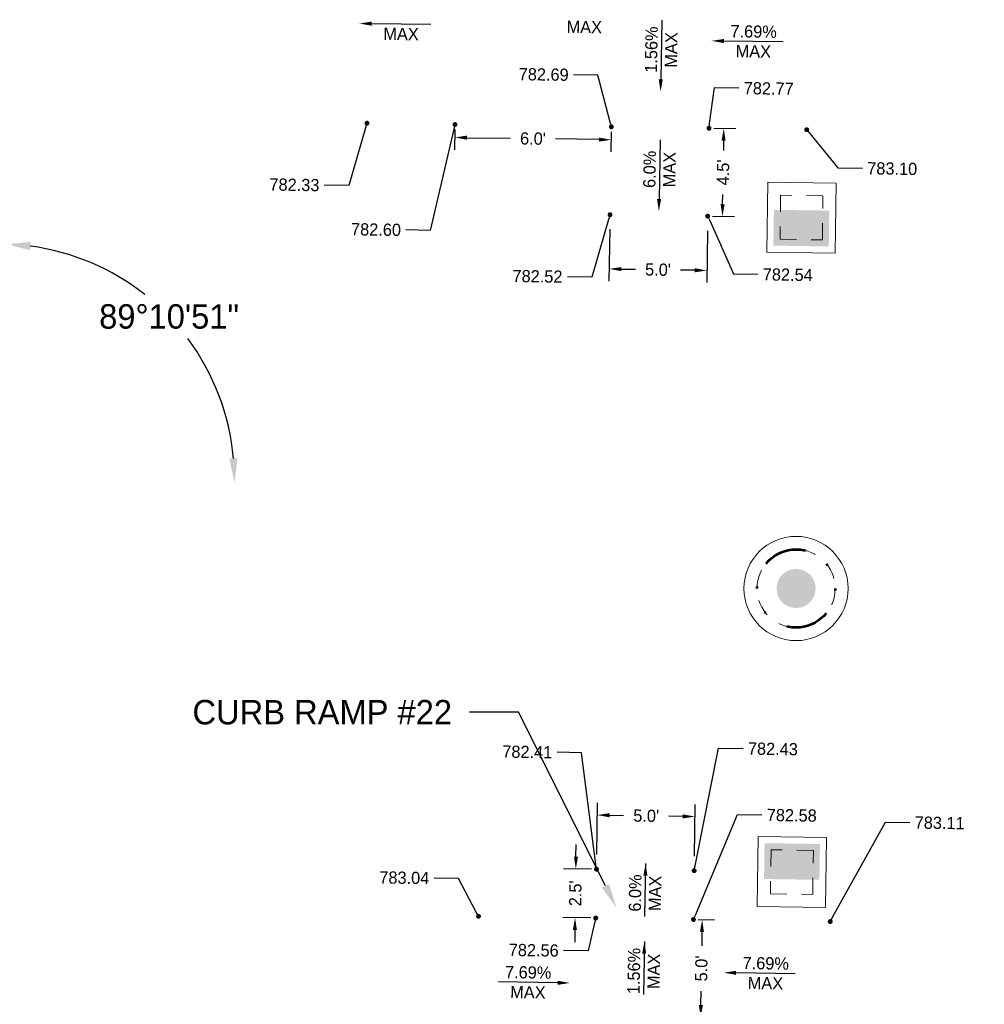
# Model space of a CAD drawing. Header units: feet. Extents: x 1384904 to 1390579, y 443400 to 444295.
# Tile 40 of 57: x 1389000 to 1389049, y 443926 to 443977. Entities that reach past the tile are written whole.
import ezdxf
from ezdxf import colors
from ezdxf.entities.mleader import LeaderData, LeaderLine
from ezdxf.math import Vec2, Vec3

# ---------------------------------------------------------------- set-up
doc = ezdxf.new("R2010")
doc.units = ezdxf.units.FT
doc.header["$MEASUREMENT"] = 0
doc.linetypes.add('DGN Style 6', pattern=[6.093386, 0.003204, -1.281469, 2.242571, -1.281469, 0.003204, -1.281469])
doc.linetypes.add('drainage01', pattern=[1.6, 0.85, -0.75])
for name, color, linetype in [('DR_P_Cells', 1, 'Continuous'), ('DR_P_Storm_Sewer', 1, 'Continuous'), ('DT_P_Text', 3, 'Continuous'), ('PV_P_Text', 7, 'Continuous')]:
    doc.layers.add(name, color=color, linetype=linetype)
doc.styles.get("Standard").update_dxf_attribs({"font": 'font31.shx'})
doc.dimstyles.get("Standard").update_dxf_attribs({"dimtxt": 0.18, "dimasz": 0.18, "dimexe": 0.18, "dimexo": 0.0625, "dimgap": 0.09, "dimtad": 0, "dimtih": 1, "dimtoh": 1, "dimdec": 4, "dimzin": 0, "dimdsep": 46, "dimtxsty": 'Standard', "dimcen": 0.09, "dimadec": 0, "dimazin": 0, "dimtfac": 1, "dimtdec": 4, "dimtofl": 0, "dimtmove": 0, "dimatfit": 3, "dimfxl": 1, "dimtolj": 1, "dimtzin": 0, "dimarcsym": 0})

# ---------------------------------------------------------------- blocks, each defined once
blk = doc.blocks.new('MH1D-P')
at = {"layer": 'DR_P_Storm_Sewer', "linetype": 'Continuous', "lineweight": 0}
h = blk.add_hatch(color=1, dxfattribs=at)
edge = h.paths.add_edge_path()
edge.add_arc((0, 0), 1, 0, 360)
at = {"layer": 'DR_P_Storm_Sewer', "color": 1, "linetype": 'Continuous', "lineweight": 0}
blk.add_circle((0, 0), 2.667, dxfattribs=at)
at = {"layer": 'DR_P_Storm_Sewer', "color": 1, "linetype": 'DGN Style 6', "lineweight": 53}
blk.add_circle((0, 0), 2, dxfattribs=at)
at = {"layer": 'DR_P_Storm_Sewer', "color": 1, "linetype": 'drainage01', "lineweight": 0}
blk.add_circle((0, 0), 2, dxfattribs=at)
blk = doc.blocks.new('CB3A-P')
at = {"layer": 'Defpoints', "color": 20, "linetype": 'drainage01', "lineweight": 0}
blk.add_lwpolyline([(1.083, 1.125), (-1.083, 1.125), (-1.083, -1.125), (1.083, -1.125), (1.083, 1.125)], close=True, dxfattribs=at)
at = {"layer": 'DR_P_Cells', "color": 1, "linetype": 'Continuous', "lineweight": 13, "flags": 128}
blk.add_lwpolyline([(-1.75, 1.792), (1.75, 1.792), (1.75, -1.792), (-1.75, -1.792), (-1.75, 1.792)], close=True, dxfattribs=at)
at = {"layer": 'DR_P_Cells', "color": 1, "linetype": 'Continuous', "lineweight": 0, "extrusion": (0, 0, -1)}
blk.add_solid([(1.417, 0.375), (-1.417, 0.375), (1.417, -1.458), (-1.417, -1.458)], dxfattribs=at)
blk = doc.blocks.new('_Dot')
at = {"color": 0, "linetype": 'ByBlock', "lineweight": -2}
blk.add_line((-0.5, 0), (-1, 0), dxfattribs=at)
at = {"color": 0, "linetype": 'ByBlock', "const_width": 0.5}
blk.add_lwpolyline([(-0.25, 0, 1), (0.25, 0, 1)], format="xyb", close=True, dxfattribs=at)
blk = doc.blocks.new('*D1012')
at = {"layer": 'Defpoints', "color": 0, "transparency": 16777216}
for p in [(1389034.954, 443971.036), (1389035.707, 443971.025), (1389034.887, 443966.537)]:
    blk.add_point(p, dxfattribs=at)
at = {"layer": 'PV_P_Text', "color": 0, "lineweight": -2, "transparency": 16777216}
for p, q in [((1389035.204, 443971.033), (1389036.332, 443971.016)), ((1389035.698, 443970.4), (1389035.691, 443969.903)), ((1389035.65, 443967.151), (1389035.657, 443967.648)), ((1389035.137, 443966.533), (1389036.266, 443966.516))]:
    blk.add_line(p, q, dxfattribs=at)
at = {"layer": 'PV_P_Text', "color": 0, "transparency": 16777216}
for points in [[(1389035.594, 443970.402), (1389035.802, 443970.399), (1389035.707, 443971.025)], [(1389035.546, 443967.152), (1389035.754, 443967.149), (1389035.641, 443966.526)]]:
    blk.add_solid(points, dxfattribs=at)
at = {"layer": 'PV_P_Text', "color": 0, "transparency": 16777216, "insert": (1389035.674, 443968.775), "char_height": 0.625, "attachment_point": 5, "rotation": 89.156}
blk.add_mtext("\\A1;4.5'", dxfattribs=at)
blk = doc.blocks.new('*D1013')
at = {"layer": 'Defpoints', "color": 0, "transparency": 16777216}
for p in [(1389029.881, 443966.117), (1389034.88, 443966.037), (1389034.844, 443963.758)]:
    blk.add_point(p, dxfattribs=at)
at = {"layer": 'PV_P_Text', "color": 0, "lineweight": -2, "transparency": 16777216}
for p, q in [((1389029.877, 443965.867), (1389029.834, 443963.213)), ((1389034.876, 443965.787), (1389034.834, 443963.134)), ((1389030.469, 443963.828), (1389031.189, 443963.817)), ((1389034.219, 443963.768), (1389033.499, 443963.78))]:
    blk.add_line(p, q, dxfattribs=at)
at = {"layer": 'PV_P_Text', "color": 0, "transparency": 16777216}
for points in [[(1389030.471, 443963.932), (1389030.468, 443963.724), (1389029.844, 443963.838)], [(1389034.22, 443963.873), (1389034.217, 443963.664), (1389034.844, 443963.758)]]:
    blk.add_solid(points, dxfattribs=at)
at = {"layer": 'PV_P_Text', "color": 0, "transparency": 16777216, "insert": (1389032.344, 443963.798), "char_height": 0.625, "attachment_point": 5, "rotation": 359.0862}
blk.add_mtext("\\A1;5.0'", dxfattribs=at)
blk = doc.blocks.new('*D1016')
at = {"layer": 'Defpoints', "color": 0, "transparency": 16777216}
for p in [(1389021.955, 443971.228, 1563.752), (1389029.954, 443971.11, 1563.752), (1389029.944, 443970.446)]:
    blk.add_point(p, dxfattribs=at)
at = {"layer": 'PV_P_Text', "color": 0, "lineweight": -2, "transparency": 16777216}
for p, q in [((1389021.951, 443970.978), (1389021.936, 443969.939)), ((1389029.951, 443970.86), (1389029.935, 443969.821)), ((1389022.57, 443970.554), (1389024.785, 443970.522)), ((1389029.32, 443970.455), (1389027.105, 443970.488))]:
    blk.add_line(p, q, dxfattribs=at)
at = {"layer": 'PV_P_Text', "color": 0, "transparency": 16777216}
for points in [[(1389022.572, 443970.659), (1389022.569, 443970.45), (1389021.945, 443970.564)], [(1389029.321, 443970.559), (1389029.318, 443970.351), (1389029.944, 443970.446)]]:
    blk.add_solid(points, dxfattribs=at)
at = {"layer": 'PV_P_Text', "color": 0, "transparency": 16777216, "insert": (1389025.945, 443970.505), "char_height": 0.625, "attachment_point": 5, "rotation": 359.156}
blk.add_mtext("\\A1;6.0'", dxfattribs=at)
blk = doc.blocks.new('*D1018')
at = {"layer": 'Defpoints', "color": 0, "transparency": 16777216}
for p in [(1389028.136, 443933.133), (1389029.194, 443933.117), (1389029.158, 443930.617)]:
    blk.add_point(p, dxfattribs=at)
at = {"layer": 'PV_P_Text', "color": 0, "lineweight": -2, "transparency": 16777216}
for p, q in [((1389028.145, 443933.757), (1389028.154, 443934.382)), ((1389028.944, 443933.121), (1389027.511, 443933.142)), ((1389028.908, 443930.621), (1389027.474, 443930.642)), ((1389028.09, 443930.008), (1389028.081, 443929.383))]:
    blk.add_line(p, q, dxfattribs=at)
at = {"layer": 'PV_P_Text', "color": 0, "transparency": 16777216}
for points in [[(1389028.041, 443933.759), (1389028.249, 443933.756), (1389028.136, 443933.133)], [(1389027.986, 443930.009), (1389028.194, 443930.006), (1389028.099, 443930.633)]]:
    blk.add_solid(points, dxfattribs=at)
at = {"layer": 'PV_P_Text', "color": 0, "transparency": 16777216, "insert": (1389028.117, 443931.883), "char_height": 0.625, "attachment_point": 5, "rotation": 89.156}
blk.add_mtext("\\A1;2.5'", dxfattribs=at)
blk = doc.blocks.new('*D1019')
at = {"layer": 'Defpoints', "color": 0, "transparency": 16777216}
for p in [(1389034.237, 443935.81), (1389029.202, 443933.623), (1389034.201, 443933.543)]:
    blk.add_point(p, dxfattribs=at)
at = {"layer": 'PV_P_Text', "color": 0, "lineweight": -2, "transparency": 16777216}
for p, q in [((1389029.206, 443933.873), (1389029.248, 443936.514)), ((1389034.205, 443933.793), (1389034.247, 443936.435)), ((1389029.863, 443935.88), (1389030.583, 443935.868)), ((1389033.613, 443935.82), (1389032.893, 443935.831))]:
    blk.add_line(p, q, dxfattribs=at)
at = {"layer": 'PV_P_Text', "color": 0, "transparency": 16777216}
for points in [[(1389029.865, 443935.984), (1389029.861, 443935.775), (1389029.238, 443935.889)], [(1389033.614, 443935.924), (1389033.611, 443935.716), (1389034.237, 443935.81)]]:
    blk.add_solid(points, dxfattribs=at)
at = {"layer": 'PV_P_Text', "color": 0, "transparency": 16777216, "insert": (1389031.738, 443935.85), "char_height": 0.625, "attachment_point": 5, "rotation": 359.0862}
blk.add_mtext("\\A1;5.0'", dxfattribs=at)
blk = doc.blocks.new('*D1020')
at = {"layer": 'Defpoints', "color": 0, "transparency": 16777216}
for p in [(1389034.157, 443930.544), (1389034.601, 443930.537), (1389034.083, 443925.544)]:
    blk.add_point(p, dxfattribs=at)
at = {"layer": 'PV_P_Text', "color": 0, "lineweight": -2, "transparency": 16777216}
for p, q in [((1389034.407, 443930.54), (1389035.226, 443930.528)), ((1389034.592, 443929.912), (1389034.581, 443929.192)), ((1389034.536, 443926.163), (1389034.547, 443926.882)), ((1389034.333, 443925.54), (1389035.152, 443925.528))]:
    blk.add_line(p, q, dxfattribs=at)
at = {"layer": 'PV_P_Text', "color": 0, "transparency": 16777216}
for points in [[(1389034.488, 443929.914), (1389034.696, 443929.911), (1389034.601, 443930.537)], [(1389034.432, 443926.164), (1389034.641, 443926.161), (1389034.527, 443925.538)]]:
    blk.add_solid(points, dxfattribs=at)
at = {"layer": 'PV_P_Text', "color": 0, "transparency": 16777216, "insert": (1389034.564, 443928.037), "char_height": 0.625, "attachment_point": 5, "rotation": 89.156}
blk.add_mtext("\\A1;5.0'", dxfattribs=at)
blk = doc.blocks.new('*D1064')
at = {"layer": 'Defpoints', "color": 0, "transparency": 16777216}
for p in [(1387540.978, 443974.544), (1387672.964, 443972.599), (1387677.04, 443965.292), (1390194.578, 443935.45), (1387670.013, 443772.371)]:
    blk.add_point(p, dxfattribs=at)
at = {"layer": 'DT_P_Text', "color": 0, "lineweight": -2, "transparency": 16777216}
for start, end in [(324.3381, 350.5889), (277.7229, 301.5818)]:
    blk.add_arc((1387672.964, 443972.6), 8.368, start, end, dxfattribs=at)
at = {"layer": 'DT_P_Text', "color": 0, "transparency": 16777216}
for points in [[(1387681.011, 443971.25), (1387681.426, 443971.213), (1387681.33, 443972.476)], [(1387674.101, 443964.1), (1387674.076, 443964.516), (1387672.84, 443964.233)]]:
    blk.add_solid(points, dxfattribs=at)
at = {"layer": 'DT_P_Text', "color": 0, "transparency": 16777216, "insert": (1387678.793, 443966.596), "char_height": 1.25, "attachment_point": 5}
blk.add_mtext('\\A1;90°0\'0"', dxfattribs=at)
blk = doc.blocks.new('*D1065')
at = {"layer": 'Defpoints', "color": 0, "transparency": 16777216}
for p in [(1387895.133, 444137.116), (1387540.978, 443974.544), (1387898.945, 443973.296), (1387891.696, 443959.376), (1390194.578, 443935.45)]:
    blk.add_point(p, dxfattribs=at)
at = {"layer": 'DT_P_Text', "color": 0, "lineweight": -2, "transparency": 16777216}
for start, end in [(56.546, 80.0108), (8.0373, 33.7515)]:
    blk.add_arc((1387891.89, 443969.374), 8.072, start, end, dxfattribs=at)
at = {"layer": 'DT_P_Text', "color": 0, "transparency": 16777216}
for points in [[(1387893.27, 443977.117), (1387893.31, 443977.531), (1387892.046, 443977.445)], [(1387900.09, 443970.516), (1387899.675, 443970.49), (1387899.961, 443969.255)]]:
    blk.add_solid(points, dxfattribs=at)
at = {"layer": 'DT_P_Text', "color": 0, "transparency": 16777216, "insert": (1387897.694, 443974.984), "char_height": 1.25, "attachment_point": 5}
blk.add_mtext('\\A1;89°44\'10"', dxfattribs=at)
blk = doc.blocks.new('*D1066')
at = {"layer": 'Defpoints', "color": 0, "transparency": 16777216}
for p in [(1388170.018, 444145.729), (1387540.978, 443974.544), (1388173.064, 443969.457), (1388165.387, 443955.345), (1390194.578, 443935.45)]:
    blk.add_point(p, dxfattribs=at)
at = {"layer": 'DT_P_Text', "color": 0, "lineweight": -2, "transparency": 16777216}
for start, end in [(55.6454, 80.1702), (7.5921, 34.109)]:
    blk.add_arc((1388165.63, 443965.341), 8.497, start, end, dxfattribs=at)
at = {"layer": 'DT_P_Text', "color": 0, "transparency": 16777216}
for points in [[(1388167.06, 443973.507), (1388167.101, 443973.921), (1388165.837, 443973.836)], [(1388174.261, 443966.476), (1388173.845, 443966.452), (1388174.126, 443965.216)]]:
    blk.add_solid(points, dxfattribs=at)
at = {"layer": 'DT_P_Text', "color": 0, "transparency": 16777216, "insert": (1388171.755, 443971.231), "char_height": 1.25, "attachment_point": 5}
blk.add_mtext('\\A1;89°27\'2"', dxfattribs=at)
blk = doc.blocks.new('*D1067')
at = {"layer": 'Defpoints', "color": 0, "transparency": 16777216}
for p in [(1387540.978, 443974.544), (1388536.58, 443959.876), (1388529.293, 443955.832), (1390194.578, 443935.45), (1388524.619, 443400.178)]:
    blk.add_point(p, dxfattribs=at)
at = {"layer": 'DT_P_Text', "color": 0, "lineweight": -2, "transparency": 16777216}
for start, end in [(187.7578, 214.0032), (236.0186, 260.174)]:
    blk.add_arc((1388536.58, 443959.876), 8.334, start, end, dxfattribs=at)
at = {"layer": 'DT_P_Text', "color": 0, "transparency": 16777216}
for points in [[(1388528.114, 443958.739), (1388528.53, 443958.764), (1388528.247, 443959.999)], [(1388535.177, 443951.872), (1388535.137, 443951.457), (1388536.402, 443951.544)]]:
    blk.add_solid(points, dxfattribs=at)
at = {"layer": 'DT_P_Text', "color": 0, "transparency": 16777216, "insert": (1388530.581, 443954.091), "char_height": 1.25, "attachment_point": 5}
blk.add_mtext('\\A1;89°37\'11"', dxfattribs=at)
blk = doc.blocks.new('*D1068')
at = {"layer": 'Defpoints', "color": 0, "transparency": 16777216}
for p in [(1388548.528, 444294.604), (1387540.978, 443974.544), (1388551.278, 443965.867), (1388540.113, 443949.824), (1390194.578, 443935.45)]:
    blk.add_point(p, dxfattribs=at)
at = {"layer": 'DT_P_Text', "color": 0, "lineweight": -2, "transparency": 16777216}
for start, end in [(51.56, 82.8622), (4.8957, 37.0861)]:
    blk.add_arc((1388540.357, 443959.821), 12.483, start, end, dxfattribs=at)
at = {"layer": 'DT_P_Text', "color": 0, "transparency": 16777216}
for points in [[(1388541.893, 443971.999), (1388541.924, 443972.415), (1388540.662, 443972.3)], [(1388553.003, 443960.893), (1388552.586, 443960.879), (1388552.839, 443959.637)]]:
    blk.add_solid(points, dxfattribs=at)
at = {"layer": 'DT_P_Text', "color": 0, "transparency": 16777216, "insert": (1388549.355, 443968.473), "char_height": 1.25, "attachment_point": 5}
blk.add_mtext('\\A1;89°26\'46"', dxfattribs=at)
blk = doc.blocks.new('*D1069')
at = {"layer": 'Defpoints', "color": 0, "transparency": 16777216}
for p in [(1387540.978, 443974.544), (1388891.872, 443954.644), (1388895.842, 443947.513), (1390194.578, 443935.45), (1388883.325, 443416.879)]:
    blk.add_point(p, dxfattribs=at)
at = {"layer": 'DT_P_Text', "color": 0, "lineweight": -2, "transparency": 16777216}
for start, end in [(324.5503, 350.3708), (277.8746, 301.1614)]:
    blk.add_arc((1388891.872, 443954.642), 8.16, start, end, dxfattribs=at)
at = {"layer": 'DT_P_Text', "color": 0, "transparency": 16777216}
for points in [[(1388899.71, 443953.296), (1388900.125, 443953.258), (1388900.032, 443954.522)], [(1388893.003, 443946.351), (1388892.978, 443946.767), (1388891.743, 443946.483)]]:
    blk.add_solid(points, dxfattribs=at)
at = {"layer": 'DT_P_Text', "color": 0, "transparency": 16777216, "insert": (1388897.553, 443948.784), "char_height": 1.25, "attachment_point": 5}
blk.add_mtext('\\A1;90°3\'59"', dxfattribs=at)
blk = doc.blocks.new('*D1070')
at = {"layer": 'Defpoints', "color": 0, "transparency": 16777216}
for p in [(1389005.131, 444177.177), (1387540.978, 443974.544), (1389009.168, 443958.886), (1388998.333, 443943.075), (1390194.578, 443935.45)]:
    blk.add_point(p, dxfattribs=at)
at = {"layer": 'DT_P_Text', "color": 0, "lineweight": -2, "transparency": 16777216}
for start, end in [(51.7097, 82.387), (5.1056, 36.7305)]:
    blk.add_arc((1388998.623, 443953.069), 12.043, start, end, dxfattribs=at)
at = {"layer": 'DT_P_Text', "color": 0, "transparency": 16777216}
for points in [[(1389000.202, 443964.799), (1389000.235, 443965.214), (1388998.973, 443965.107)], [(1389010.827, 443954.149), (1389010.41, 443954.133), (1389010.665, 443952.892)]]:
    blk.add_solid(points, dxfattribs=at)
at = {"layer": 'DT_P_Text', "color": 0, "transparency": 16777216, "insert": (1389007.323, 443961.397), "char_height": 1.25, "attachment_point": 5}
blk.add_mtext('\\A1;89°10\'51"', dxfattribs=at)
blk = doc.blocks.new('*D1071')
at = {"layer": 'Defpoints', "color": 0, "transparency": 16777216}
for p in [(1389529.023, 444160.851), (1387540.978, 443974.544), (1389519.597, 443952.651), (1390194.578, 443935.45), (1389523.362, 443935.339)]:
    blk.add_point(p, dxfattribs=at)
at = {"layer": 'DT_P_Text', "color": 0, "lineweight": -2, "transparency": 16777216}
for start, end in [(97.1524, 121.1449), (144.1097, 170.5654)]:
    blk.add_arc((1389523.613, 443945.335), 8.345, start, end, dxfattribs=at)
at = {"layer": 'DT_P_Text', "color": 0, "transparency": 16777216}
for points in [[(1389522.563, 443953.823), (1389522.584, 443953.407), (1389523.822, 443953.677)], [(1389515.588, 443946.684), (1389515.173, 443946.722), (1389515.269, 443945.458)]]:
    blk.add_solid(points, dxfattribs=at)
at = {"layer": 'DT_P_Text', "color": 0, "transparency": 16777216, "insert": (1389517.83, 443951.352), "char_height": 1.25, "attachment_point": 5}
blk.add_mtext('\\A1;90°35\'39"', dxfattribs=at)

msp = doc.modelspace()

# ---------------------------------------------------------------- linework, layer by layer
at = {"layer": 'PV_P_Text', "linetype": 'ByBlock', "lineweight": -2}
for points in [[(1389020.71597, 443976.34326), (1389017.68628, 443976.3879)], [(1389032.53731, 443976.56657), (1389032.4839, 443973.53702)], [(1389038.74573, 443975.45496), (1389035.71604, 443975.4996)], [(1389032.44527, 443970.44138), (1389032.39694, 443967.41174)], [(1389031.70914, 443933.40491), (1389031.6605, 443930.69298)], [(1389031.64601, 443929.41457), (1389031.59618, 443926.70266)], [(1389039.36525, 443927.76921), (1389036.33556, 443927.81384)], [(1389027.2069, 443927.30451), (1389024.17721, 443927.34915)]]:
    msp.add_lwpolyline(points, dxfattribs=at)
at = {"layer": 'PV_P_Text'}
for points in [[(1389017.68475, 443976.28374), (1389017.06135, 443976.3971), (1389017.68781, 443976.49205)], [(1389035.7145, 443975.39544), (1389035.09111, 443975.50881), (1389035.71757, 443975.60375)], [(1389032.58806, 443973.53519), (1389032.47289, 443972.91212), (1389032.37975, 443973.53886)], [(1389032.50109, 443967.41008), (1389032.38697, 443966.78682), (1389032.29279, 443967.41341)], [(1389031.59378, 443932.78188), (1389031.70914, 443933.40491), (1389031.80208, 443932.77814)], [(1389031.53038, 443928.79159), (1389031.64601, 443929.41457), (1389031.73867, 443928.78776)], [(1389036.33402, 443927.70969), (1389035.71063, 443927.82305), (1389036.33709, 443927.918)], [(1389027.20843, 443927.40867), (1389027.83183, 443927.29531), (1389027.20537, 443927.20036)]]:
    msp.add_solid(points, dxfattribs=at)

# ---------------------------------------------------------------- block references
msp.add_blockref('MH1D-P', (1389039.4095, 443947.4827, 782.8793))
at = {"layer": 'DR_P_Storm_Sewer', "color": 1}
for p, rotation in [((1389039.68687, 443966.46601, 783.09799), 359.1559593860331), ((1389039.19339, 443932.96965, 782.98819), 179.1559590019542)]:
    msp.add_blockref('CB3A-P', p, dxfattribs=dict(at, rotation=rotation))

# ---------------------------------------------------------------- texts
at = {"layer": 'PV_P_Text', "char_height": 0.625, "attachment_point": 5}
for s, insert, rotation in [('MAX', (1389019.19367, 443975.85926), 359.155959), ('MAX', (1389028.57238, 443976.21927), 359.155959), ('1.56%', (1389032.00431, 443975.06072), 88.990157), ('7.69%', (1389037.23834, 443975.9836), 359.155959), ('MAX', (1389033.0169, 443975.04287), 88.990157), ('MAX', (1389037.22342, 443974.97096), 359.155959), ('6.0%', (1389031.9148, 443968.93464), 89.086176), ('MAX', (1389032.92741, 443968.91849), 89.086176), ('6.0%', (1389031.17568, 443931.89923), 88.972382), ('MAX', (1389032.18826, 443931.88106), 88.972382), ('1.56%', (1389031.11189, 443927.90912), 88.947299), ('MAX', (1389032.12446, 443927.89051), 88.947299), ('7.69%', (1389037.85786, 443928.29785), 359.155959), ('7.69%', (1389025.69951, 443927.83315), 359.155959), ('MAX', (1389037.84294, 443927.28521), 359.155959), ('MAX', (1389025.6846, 443926.82051), 359.155959)]:
    msp.add_mtext(s, dxfattribs=dict(at, insert=insert, rotation=rotation))

# ---------------------------------------------------------------- dimensions: what is measured, and where the dimension line sits
at = {"layer": 'DT_P_Text'}
for base, line1, line2, picture, middle in [((1388551.27813, 443965.86722), ((1387540.978, 443974.544), (1390194.57763, 443935.45023)), ((1388540.11322, 443949.82405), (1388548.52762, 444294.60374)), '*D1068', (1388549.35503, 443968.47325)), ((1389009.16818, 443958.8865), ((1387540.978, 443974.544), (1390194.57763, 443935.45023)), ((1388998.33294, 443943.07455), (1389005.1309, 444177.17687)), '*D1070', (1389007.32318, 443961.39682)), ((1389519.59746, 443952.65059), ((1387540.978, 443974.544), (1390194.57763, 443935.45023)), ((1389523.36155, 443935.33874), (1389529.02312, 444160.85051)), '*D1071', (1389517.83048, 443951.35217)), ((1388173.06391, 443969.45743), ((1387540.978, 443974.544), (1390194.57763, 443935.45023)), ((1388165.38689, 443955.34459), (1388170.01841, 444145.72851)), '*D1066', (1388171.75473, 443971.23141)), ((1387898.94504, 443973.29609), ((1387540.978, 443974.544), (1390194.57763, 443935.45023)), ((1387891.69628, 443959.37596), (1387895.13342, 444137.11607)), '*D1065', (1387897.69389, 443974.98408)), ((1387677.04029, 443965.2921), ((1387670.0134, 443772.37098), (1387672.96367, 443972.59925)), ((1387540.978, 443974.544), (1390194.57763, 443935.45023)), '*D1064', (1387678.79269, 443966.5962)), ((1388529.29261, 443955.83234), ((1388524.61868, 443400.17799), (1388536.57959, 443959.87645)), ((1387540.978, 443974.544), (1390194.57763, 443935.45023)), '*D1067', (1388530.58119, 443954.09076)), ((1388895.84236, 443947.5127), ((1387540.978, 443974.544), (1390194.57763, 443935.45023)), ((1388883.32531, 443416.87915), (1388891.87229, 443954.64389)), '*D1069', (1388897.55345, 443948.78426))]:
    dim = msp.add_angular_dim_2l(base=base, line1=line1, line2=line2, dimstyle='Standard', override={"dimscale": 10, "dimtxt": 0.125, "dimasz": 0.125, "dimgap": 0.05, "dimaunit": 1, "dimadec": 3}, dxfattribs=at)
    dim.commit()
    dim.dimension.update_dxf_attribs({"geometry": picture, "text_midpoint": middle})
at = {"layer": 'PV_P_Text'}
for p1, p2, distance, text, picture, middle in [((1389021.95509, 443971.22773), (1389029.95422, 443971.10988), -0.66416, "6.0'", '*D1016', (1389025.94487, 443970.50472, -1563.75166)), ((1389034.88739, 443966.53672), (1389034.95368, 443971.03623), -0.75345, "<>'", '*D1012', (1389035.6739, 443968.77537)), ((1389029.88066, 443966.11652, -781.6555), (1389034.88002, 443966.03677, -781.6555), -2.2786, "<>'", '*D1013', (1389032.344, 443963.79834, -781.6555)), ((1389029.20193, 443933.62299), (1389034.2013, 443933.54324), 2.26679, "<>'", '*D1019', (1389031.73776, 443935.84962)), ((1389029.15765, 443930.61722), (1389029.19447, 443933.11695), 1.05869, "<>'", '*D1018', (1389028.11749, 443931.88268)), ((1389034.08345, 443925.54411), (1389034.1571, 443930.54357), -0.44385, "<>'", '*D1020', (1389034.56407, 443928.0373))]:
    dim = msp.add_aligned_dim(p1=p1, p2=p2, distance=distance, text=text, dimstyle='Standard', override={"dimscale": 5, "dimtxt": 0.125, "dimasz": 0.125, "dimexe": 0.125, "dimexo": 0.05, "dimgap": 0.05, "dimtih": 0, "dimtoh": 0, "dimdec": 1}, dxfattribs=at)
    dim.commit()
    dim.dimension.update_dxf_attribs({"geometry": picture, "text_midpoint": middle})

# ---------------------------------------------------------------- leaders
at = {"layer": 'DT_P_Text'}
ml = msp.add_multileader_mtext('Standard', dxfattribs=at)
ml.set_content('CURB RAMP #22', color=256)
ml.set_leader_properties()
ml.build(insert=Vec2(0, 0))
ml.multileader.update_dxf_attribs({"text_right_attachment_type": 2, "dogleg_length": 0.25, "arrow_head_size": 1.25, "scale": 10})
ctx = ml.context
ctx.base_point, ctx.scale, ctx.char_height, ctx.arrow_head_size, ctx.landing_gap_size, ctx.plane_origin = Vec3(1389006.52689, 443941.1547), 10, 1.25, 1.25, 0.9, Vec3(1389031.62903, 443925.58027)
ctx.right_attachment, ctx.text_align_type = 2, 2
notes = []
notes.append((ctx, [(0, (1, 1, 0), (1389025.20189, 443941.1547), (-1, 0), 2.5, [(0, [(1389030.21746, 443931.14586)], 0, [])])]))
ctx.mtext.insert, ctx.mtext.alignment, ctx.mtext.flow_direction = Vec3(1389021.80189, 443941.7797), 3, 5
at = {"layer": 'PV_P_Text'}
ml = msp.add_multileader_mtext('Standard', dxfattribs=at)
ml.set_content('782.69', color=256)
ml.set_leader_properties()
ml.set_arrow_properties(name='DOT')
ml.build(insert=Vec2(0, 0))
ml.multileader.update_dxf_attribs({"text_right_attachment_type": 2, "dogleg_length": 0.25, "arrow_head_size": 0.25, "scale": 5})
ctx = ml.context
ctx.base_point, ctx.scale, ctx.char_height, ctx.arrow_head_size, ctx.landing_gap_size, ctx.plane_origin, ctx.plane_x_axis, ctx.plane_y_axis = Vec3(1389024.49597, 443973.81963), 5, 0.625, 0.25, 0.25, Vec3(1389029.38184, 443971.07873), Vec3(0.9998915, -0.01473075), Vec3(0.01473075, 0.9998915)
ctx.right_attachment, ctx.text_align_type = 2, 2
notes.append((ctx, [(0, (1, 1, 0), (1389029.27125, 443973.74928), (-0.9998915, 0.01473075), 1.25, [(0, [(1389029.95422, 443971.10988)], 0, [])])]))
ctx.mtext.insert, ctx.mtext.text_direction, ctx.mtext.rotation, ctx.mtext.alignment, ctx.mtext.flow_direction = Vec3(1389027.77601, 443974.08384), Vec3(0.9998915, -0.01473075), 6.26845402, 3, 5
ml = msp.add_multileader_mtext('Standard', dxfattribs=at)
ml.set_content('782.77', color=256)
ml.set_leader_properties()
ml.set_arrow_properties(name='DOT')
ml.build(insert=Vec2(0, 0))
ml.multileader.update_dxf_attribs({"text_right_attachment_type": 2, "dogleg_length": 0.25, "arrow_head_size": 0.25, "scale": 5})
ctx = ml.context
ctx.base_point, ctx.scale, ctx.char_height, ctx.arrow_head_size, ctx.landing_gap_size, ctx.plane_origin, ctx.plane_x_axis, ctx.plane_y_axis = Vec3(1389036.482, 443973.09654, -783.03997), 5, 0.625, 0.25, 0.25, Vec3(1389034.9241, 443971.02141, -783.03997), Vec3(0.9998915, -0.01473075), Vec3(0.01473075, 0.9998915)
ctx.right_attachment = 2
notes.append((ctx, [(0, (1, 1, 0), (1389035.23213, 443973.11495, -783.03997), (0.9998915, -0.01473075), 1.25, [(0, [(1389034.95368, 443971.03623, -783.03997)], 0, [])])]))
ctx.mtext.insert, ctx.mtext.text_direction, ctx.mtext.rotation, ctx.mtext.flow_direction = Vec3(1389036.73657, 443973.40532, -783.03997), Vec3(0.9998915, -0.01473075), 6.26845402, 5
ml = msp.add_multileader_mtext('Standard', dxfattribs=at)
ml.set_content('782.33', color=256)
ml.set_leader_properties()
ml.set_arrow_properties(name='DOT')
ml.build(insert=Vec2(0, 0))
ml.multileader.update_dxf_attribs({"text_right_attachment_type": 2, "dogleg_length": 0.25, "arrow_head_size": 0.25, "scale": 5})
ctx = ml.context
ctx.base_point, ctx.scale, ctx.char_height, ctx.arrow_head_size, ctx.landing_gap_size, ctx.plane_origin, ctx.plane_x_axis, ctx.plane_y_axis = Vec3(1389011.72967, 443968.17235, 782.09615), 5, 0.625, 0.25, 0.25, Vec3(1389017.47765, 443971.28115, 782.09615), Vec3(0.9998915, -0.01473075), Vec3(0.01473075, 0.9998915)
ctx.right_attachment, ctx.text_align_type = 2, 2
notes.append((ctx, [(0, (1, 1, 0), (1389016.51486, 443968.10185, 782.09615), (-0.9998915, 0.01473075), 1.25, [(0, [(1389017.44847, 443971.29412, 782.09615)], 0, [])])]))
ctx.mtext.insert, ctx.mtext.text_direction, ctx.mtext.rotation, ctx.mtext.alignment, ctx.mtext.flow_direction = Vec3(1389015.01963, 443968.43641, 782.09615), Vec3(0.9998915, -0.01473075), 6.26845402, 3, 5
ml = msp.add_multileader_mtext('Standard', dxfattribs=at)
ml.set_content('782.60', color=256)
ml.set_leader_properties()
ml.set_arrow_properties(name='DOT')
ml.build(insert=Vec2(0, 0))
ml.multileader.update_dxf_attribs({"text_right_attachment_type": 2, "dogleg_length": 0.25, "arrow_head_size": 0.25, "scale": 5})
ctx = ml.context
ctx.base_point, ctx.scale, ctx.char_height, ctx.arrow_head_size, ctx.landing_gap_size, ctx.plane_origin, ctx.plane_x_axis, ctx.plane_y_axis = Vec3(1389015.89014, 443965.88217, 782.09615), 5, 0.625, 0.25, 0.25, Vec3(1389023.477, 443971.19277, 782.09615), Vec3(0.9998915, -0.01473075), Vec3(0.01473075, 0.9998915)
ctx.right_attachment, ctx.text_align_type = 2, 2
notes.append((ctx, [(0, (1, 1, 0), (1389020.69022, 443965.81146, 782.09615), (-0.9998915, 0.01473075), 1.25, [(0, [(1389021.95509, 443971.22773, 782.09615)], 0, [])])]))
ctx.mtext.insert, ctx.mtext.text_direction, ctx.mtext.rotation, ctx.mtext.alignment, ctx.mtext.flow_direction = Vec3(1389019.19498, 443966.14602, 782.09615), Vec3(0.9998915, -0.01473075), 6.26845402, 3, 5
ml = msp.add_multileader_mtext('Standard', dxfattribs=at)
ml.set_content('783.10', color=256)
ml.set_leader_properties()
ml.set_arrow_properties(name='DOT')
ml.build(insert=Vec2(0, 0))
ml.multileader.update_dxf_attribs({"text_right_attachment_type": 2, "dogleg_length": 0.25, "arrow_head_size": 0.25, "scale": 5})
ctx = ml.context
ctx.base_point, ctx.scale, ctx.char_height, ctx.arrow_head_size, ctx.landing_gap_size, ctx.plane_origin, ctx.plane_x_axis, ctx.plane_y_axis = Vec3(1389042.80117, 443968.9948, 783.10374), 5, 0.625, 0.25, 0.25, Vec3(1389039.92356, 443970.94776, 783.10374), Vec3(0.9998915, -0.01473075), Vec3(0.01473075, 0.9998915)
ctx.right_attachment = 2
notes.append((ctx, [(0, (1, 1, 0), (1389041.55131, 443969.01321, 783.10374), (0.9998915, -0.01473075), 1.25, [(0, [(1389039.95313, 443970.96258, 783.10374)], 0, [])])]))
ctx.mtext.insert, ctx.mtext.text_direction, ctx.mtext.rotation, ctx.mtext.flow_direction = Vec3(1389043.05575, 443969.30358, 783.10374), Vec3(0.9998915, -0.01473075), 6.26845402, 5
ml = msp.add_multileader_mtext('Standard', dxfattribs=at)
ml.set_content('782.52', color=256)
ml.set_leader_properties()
ml.set_arrow_properties(name='DOT')
ml.build(insert=Vec2(0, 0))
ml.multileader.update_dxf_attribs({"text_right_attachment_type": 2, "dogleg_length": 0.25, "arrow_head_size": 0.25, "scale": 5})
ctx = ml.context
ctx.base_point, ctx.scale, ctx.char_height, ctx.arrow_head_size, ctx.landing_gap_size, ctx.plane_origin, ctx.plane_x_axis, ctx.plane_y_axis = Vec3(1389024.19393, 443963.48823), 5, 0.625, 0.25, 0.25, Vec3(1389029.91711, 443966.5974), Vec3(0.9998915, -0.01473075), Vec3(0.01473075, 0.9998915)
ctx.right_attachment, ctx.text_align_type = 2, 2
notes.append((ctx, [(0, (1, 1, 0), (1389028.95433, 443963.4181), (-0.9998915, 0.01473075), 1.25, [(0, [(1389029.88793, 443966.61037)], 0, [])])]))
ctx.mtext.insert, ctx.mtext.text_direction, ctx.mtext.rotation, ctx.mtext.alignment, ctx.mtext.flow_direction = Vec3(1389027.45909, 443963.75266), Vec3(0.9998915, -0.01473075), 6.26845402, 3, 5
ml = msp.add_multileader_mtext('Standard', dxfattribs=at)
ml.set_content('782.54', color=256)
ml.set_leader_properties()
ml.set_arrow_properties(name='DOT')
ml.build(insert=Vec2(0, 0))
ml.multileader.update_dxf_attribs({"text_right_attachment_type": 2, "dogleg_length": 0.25, "arrow_head_size": 0.25, "scale": 5})
ctx = ml.context
ctx.base_point, ctx.scale, ctx.char_height, ctx.arrow_head_size, ctx.landing_gap_size, ctx.plane_origin, ctx.plane_x_axis, ctx.plane_y_axis = Vec3(1389037.45664, 443963.56562), 5, 0.625, 0.25, 0.25, Vec3(1389034.85782, 443966.5219), Vec3(0.9998915, -0.01473075), Vec3(0.01473075, 0.9998915)
ctx.right_attachment = 2
notes.append((ctx, [(0, (1, 1, 0), (1389036.20678, 443963.58404), (0.9998915, -0.01473075), 1.25, [(0, [(1389034.88739, 443966.53672)], 0, [])])]))
ctx.mtext.insert, ctx.mtext.text_direction, ctx.mtext.rotation, ctx.mtext.flow_direction = Vec3(1389037.71122, 443963.87441), Vec3(0.9998915, -0.01473075), 6.26845402, 5
ml = msp.add_multileader_mtext('Standard', dxfattribs=at)
ml.set_content('782.43', color=256)
ml.set_leader_properties()
ml.set_arrow_properties(name='DOT')
ml.build(insert=Vec2(0, 0))
ml.multileader.update_dxf_attribs({"text_right_attachment_type": 2, "dogleg_length": 0.25, "arrow_head_size": 0.25, "scale": 5})
ctx = ml.context
ctx.base_point, ctx.scale, ctx.char_height, ctx.arrow_head_size, ctx.landing_gap_size, ctx.plane_origin, ctx.plane_x_axis, ctx.plane_y_axis = Vec3(1389036.6955, 443939.29826), 5, 0.625, 0.25, 0.25, Vec3(1389034.25994, 443935.53006), Vec3(0.9998915, -0.01473075), Vec3(0.01473075, 0.9998915)
ctx.right_attachment = 2
notes.append((ctx, [(1, (1, 1, 0), (1389035.44564, 443939.31667), (0.9998915, -0.01473075), 1.25, [(0, [(1389034.19393, 443933.0433)], 0, [])])]))
ctx.mtext.insert, ctx.mtext.text_direction, ctx.mtext.rotation, ctx.mtext.flow_direction = Vec3(1389036.95008, 443939.60704), Vec3(0.9998915, -0.01473075), 6.26845402, 5
ml = msp.add_multileader_mtext('Standard', dxfattribs=at)
ml.set_content('782.41', color=256)
ml.set_leader_properties()
ml.set_arrow_properties(name='DOT')
ml.build(insert=Vec2(0, 0))
ml.multileader.update_dxf_attribs({"text_right_attachment_type": 2, "dogleg_length": 0.25, "arrow_head_size": 0.25, "scale": 5})
ctx = ml.context
ctx.base_point, ctx.scale, ctx.char_height, ctx.arrow_head_size, ctx.landing_gap_size, ctx.plane_origin, ctx.plane_x_axis, ctx.plane_y_axis = Vec3(1389023.87479, 443939.14766), 5, 0.625, 0.25, 0.25, Vec3(1389029.22365, 443933.10398), Vec3(0.9998915, -0.01473075), Vec3(0.01473075, 0.9998915)
ctx.right_attachment, ctx.text_align_type = 2, 2
notes.append((ctx, [(0, (1, 1, 0), (1389028.43183, 443939.08053), (-0.9998915, 0.01473075), 1.25, [(0, [(1389029.19447, 443933.11695)], 0, [])])]))
ctx.mtext.insert, ctx.mtext.text_direction, ctx.mtext.rotation, ctx.mtext.alignment, ctx.mtext.flow_direction = Vec3(1389026.9366, 443939.41509), Vec3(0.9998915, -0.01473075), 6.26845402, 3, 5
ml = msp.add_multileader_mtext('Standard', dxfattribs=at)
ml.set_content('782.58', color=256)
ml.set_leader_properties()
ml.set_arrow_properties(name='DOT')
ml.build(insert=Vec2(0, 0))
ml.multileader.update_dxf_attribs({"text_right_attachment_type": 2, "dogleg_length": 0.25, "arrow_head_size": 0.25, "scale": 5})
ctx = ml.context
ctx.base_point, ctx.scale, ctx.char_height, ctx.arrow_head_size, ctx.landing_gap_size, ctx.plane_origin, ctx.plane_x_axis, ctx.plane_y_axis = Vec3(1389037.66091, 443935.90062), 5, 0.625, 0.25, 0.25, Vec3(1389034.22311, 443933.03033), Vec3(0.9998915, -0.01473075), Vec3(0.01473075, 0.9998915)
ctx.right_attachment = 2
notes.append((ctx, [(1, (1, 1, 0), (1389036.41104, 443935.91904), (0.9998915, -0.01473075), 1.25, [(0, [(1389034.1571, 443930.54357)], 0, [])])]))
ctx.mtext.insert, ctx.mtext.text_direction, ctx.mtext.rotation, ctx.mtext.flow_direction = Vec3(1389037.91548, 443936.20941), Vec3(0.9998915, -0.01473075), 6.26845402, 5
ml = msp.add_multileader_mtext('Standard', dxfattribs=at)
ml.set_content('783.11', color=256)
ml.set_leader_properties()
ml.set_arrow_properties(name='DOT')
ml.build(insert=Vec2(0, 0))
ml.multileader.update_dxf_attribs({"text_right_attachment_type": 2, "dogleg_length": 0.25, "arrow_head_size": 0.25, "scale": 5})
ctx = ml.context
ctx.base_point, ctx.scale, ctx.char_height, ctx.arrow_head_size, ctx.landing_gap_size, ctx.plane_origin, ctx.plane_x_axis, ctx.plane_y_axis = Vec3(1389045.22957, 443935.51186, 783.1057), 5, 0.625, 0.25, 0.25, Vec3(1389042.22224, 443932.91248, 783.1057), Vec3(0.9998915, -0.01473075), Vec3(0.01473075, 0.9998915)
ctx.right_attachment = 2
notes.append((ctx, [(1, (1, 1, 0), (1389043.97971, 443935.53028, 783.1057), (0.9998915, -0.01473075), 1.25, [(0, [(1389041.15634, 443930.44046, 783.1057)], 0, [])])]))
ctx.mtext.insert, ctx.mtext.text_direction, ctx.mtext.rotation, ctx.mtext.flow_direction = Vec3(1389045.48415, 443935.82065, 783.1057), Vec3(0.9998915, -0.01473075), 6.26845402, 5
ml = msp.add_multileader_mtext('Standard', dxfattribs=at)
ml.set_content('783.04', color=256)
ml.set_leader_properties()
ml.set_arrow_properties(name='DOT')
ml.build(insert=Vec2(0, 0))
ml.multileader.update_dxf_attribs({"text_right_attachment_type": 2, "dogleg_length": 0.25, "arrow_head_size": 0.25, "scale": 5})
ctx = ml.context
ctx.base_point, ctx.scale, ctx.char_height, ctx.arrow_head_size, ctx.landing_gap_size, ctx.plane_origin, ctx.plane_x_axis, ctx.plane_y_axis = Vec3(1389017.3038, 443932.71242, 783.0381), 5, 0.625, 0.25, 0.25, Vec3(1389023.18748, 443930.69264, 783.0381), Vec3(0.9998915, -0.01473075), Vec3(0.01473075, 0.9998915)
ctx.right_attachment, ctx.text_align_type = 2, 2
notes.append((ctx, [(0, (1, 1, 0), (1389022.1386, 443932.6412, 783.0381), (-0.9998915, 0.01473075), 1.25, [(0, [(1389023.1583, 443930.70561, 783.0381)], 0, [])])]))
ctx.mtext.insert, ctx.mtext.text_direction, ctx.mtext.rotation, ctx.mtext.alignment, ctx.mtext.flow_direction = Vec3(1389020.64336, 443932.97576, 783.0381), Vec3(0.9998915, -0.01473075), 6.26845402, 3, 5
ml = msp.add_multileader_mtext('Standard', dxfattribs=at)
ml.set_content('782.56', color=256)
ml.set_leader_properties()
ml.set_arrow_properties(name='DOT')
ml.build(insert=Vec2(0, 0))
ml.multileader.update_dxf_attribs({"text_right_attachment_type": 2, "dogleg_length": 0.25, "arrow_head_size": 0.25, "scale": 5})
ctx = ml.context
ctx.base_point, ctx.scale, ctx.char_height, ctx.arrow_head_size, ctx.landing_gap_size, ctx.plane_origin, ctx.plane_x_axis, ctx.plane_y_axis = Vec3(1389023.98547, 443929.00238), 5, 0.625, 0.25, 0.25, Vec3(1389029.18683, 443930.60425), Vec3(0.9998915, -0.01473075), Vec3(0.01473075, 0.9998915)
ctx.right_attachment, ctx.text_align_type = 2, 2
notes.append((ctx, [(0, (1, 1, 0), (1389028.76075, 443928.93203), (-0.9998915, 0.01473075), 1.25, [(0, [(1389029.15765, 443930.61722)], 0, [])])]))
ctx.mtext.insert, ctx.mtext.text_direction, ctx.mtext.rotation, ctx.mtext.alignment, ctx.mtext.flow_direction = Vec3(1389027.26551, 443929.26659), Vec3(0.9998915, -0.01473075), 6.26845402, 3, 5
for ctx, leaders in notes:
    for number, flags, end, landing, length, lines in leaders:
        leader = LeaderData()
        leader.index, (leader.has_last_leader_line, leader.has_dogleg_vector, leader.attachment_direction) = number, flags
        leader.last_leader_point, leader.dogleg_vector, leader.dogleg_length = Vec3(end), Vec3(landing), length
        for number, points, colour, breaks in lines:
            line = LeaderLine()
            line.index, line.vertices, line.color, line.breaks = number, Vec3.list(points), colors.encode_raw_color(colour), breaks
            leader.lines.append(line)
        ctx.leaders.append(leader)

doc.saveas('drawing.dxf')
